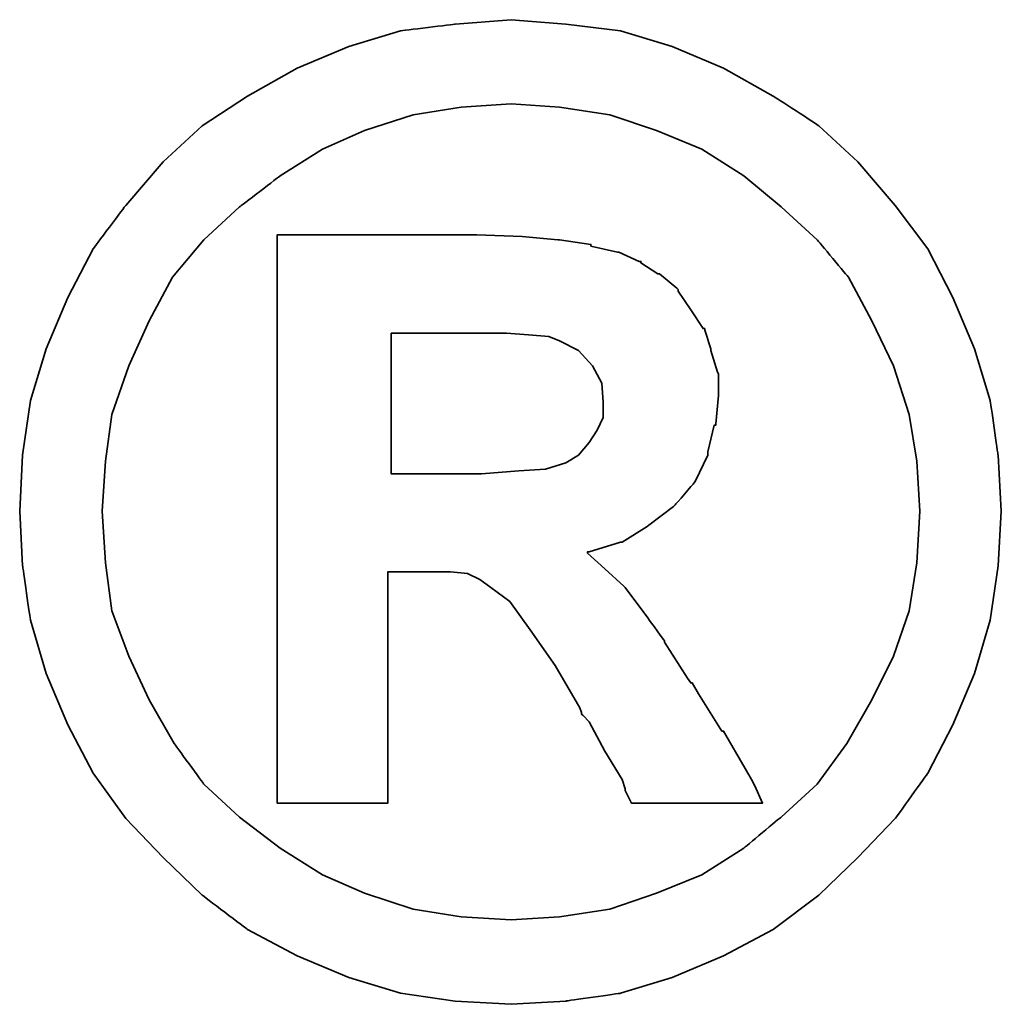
# Model space of a CAD drawing. Header units: millimetres. Extents: x 856 to 1271, y 121 to 254.
# Tile 47 of 51: x 1184.083 to 1185.02, y 162.9 to 163.84. Entities that reach past the tile are written whole.
import ezdxf

# ---------------------------------------------------------------- set-up
doc = ezdxf.new("R2010")
doc.units = ezdxf.units.MM
doc.layers.add('DIM', color=4, linetype='CONTINUOUS')
doc.layers.add('layer 1', color=7, linetype='CONTINUOUS')

# ---------------------------------------------------------------- blocks, each defined once
blk = doc.blocks.new('TBI MOTION logo(完整正式版)')
at = {"layer": 'layer 1', "color": 22, "lineweight": 35}
for points, knots in [([(81.20634, 4.98624), (81.20634, 4.98624), (81.18649, 5.32862), (81.18649, 5.32862), (81.18649, 5.32862), (81.18649, 5.32862), (81.13886, 5.66206), (81.13886, 5.66206), (81.13886, 5.66206), (81.13886, 5.66206), (81.04359, 5.97764), (81.04359, 5.97764), (81.04359, 5.97764), (81.04359, 5.97764), (80.91061, 6.29124), (80.91061, 6.29124), (80.91061, 6.29124), (80.91061, 6.29124), (80.75778, 6.58697), (80.75778, 6.58697), (80.75778, 6.58697), (80.75778, 6.58697), (80.5593, 6.85294), (80.5593, 6.85294), (80.5593, 6.85294), (80.5593, 6.85294), (80.33105, 7.1189), (80.33105, 7.1189), (80.33105, 7.1189), (80.33105, 7.1189), (80.09287, 7.33921), (80.09287, 7.33921), (80.09287, 7.33921), (80.09287, 7.33921), (79.815, 7.51982), (79.815, 7.51982), (79.815, 7.51982), (79.815, 7.51982), (79.51133, 7.69051), (79.51133, 7.69051), (79.51133, 7.69051), (79.51133, 7.69051), (79.19773, 7.8235), (79.19773, 7.8235), (79.19773, 7.8235), (79.19773, 7.8235), (78.88215, 7.91877), (78.88215, 7.91877), (78.88215, 7.91877), (78.88215, 7.91877), (78.54871, 7.95846), (78.54871, 7.95846), (78.54871, 7.95846), (78.54871, 7.95846), (78.21526, 7.98625), (78.21526, 7.98625), (78.21526, 7.98625), (78.21526, 7.98625), (77.87388, 7.95846), (77.87388, 7.95846), (77.87388, 7.95846), (77.87388, 7.95846), (77.54044, 7.91877), (77.54044, 7.91877), (77.54044, 7.91877), (77.54044, 7.91877), (77.22485, 7.8235), (77.22485, 7.8235), (77.22485, 7.8235), (77.22485, 7.8235), (76.91027, 7.69051), (76.91027, 7.69051), (76.91027, 7.69051), (76.91027, 7.69051), (76.6056, 7.51982), (76.6056, 7.51982), (76.6056, 7.51982), (76.6056, 7.51982), (76.32972, 7.33921), (76.32972, 7.33921), (76.32972, 7.33921), (76.32972, 7.33921), (76.09154, 7.1189), (76.09154, 7.1189), (76.09154, 7.1189), (76.09154, 7.1189), (75.86329, 6.85294), (75.86329, 6.85294), (75.86329, 6.85294), (75.86329, 6.85294), (75.66382, 6.58697), (75.66382, 6.58697), (75.66382, 6.58697), (75.66382, 6.58697), (75.51099, 6.29124), (75.51099, 6.29124), (75.51099, 6.29124), (75.51099, 6.29124), (75.37702, 5.97764), (75.37702, 5.97764), (75.37702, 5.97764), (75.37702, 5.97764), (75.28175, 5.66206), (75.28175, 5.66206), (75.28175, 5.66206), (75.28175, 5.66206), (75.23411, 5.32862), (75.23411, 5.32862), (75.23411, 5.32862), (75.23411, 5.32862), (75.21625, 4.98624), (75.21625, 4.98624), (75.21625, 4.98624), (75.21625, 4.98624), (75.23411, 4.6528), (75.23411, 4.6528), (75.23411, 4.6528), (75.23411, 4.6528), (75.28175, 4.32035), (75.28175, 4.32035), (75.28175, 4.32035), (75.28175, 4.32035), (75.37702, 3.99583), (75.37702, 3.99583), (75.37702, 3.99583), (75.37702, 3.99583), (75.51099, 3.68224), (75.51099, 3.68224), (75.51099, 3.68224), (75.51099, 3.68224), (75.66382, 3.38749), (75.66382, 3.38749), (75.66382, 3.38749), (75.66382, 3.38749), (75.86329, 3.10963), (75.86329, 3.10963), (75.86329, 3.10963), (75.86329, 3.10963), (76.09154, 2.87145), (76.09154, 2.87145), (76.09154, 2.87145), (76.09154, 2.87145), (76.32972, 2.6432), (76.32972, 2.6432), (76.32972, 2.6432), (76.32972, 2.6432), (76.6056, 2.43381), (76.6056, 2.43381), (76.6056, 2.43381), (76.6056, 2.43381), (76.91027, 2.27205), (76.91027, 2.27205), (76.91027, 2.27205), (76.91027, 2.27205), (77.22485, 2.13906), (77.22485, 2.13906), (77.22485, 2.13906), (77.22485, 2.13906), (77.54044, 2.0438), (77.54044, 2.0438), (77.54044, 2.0438), (77.54044, 2.0438), (77.87388, 1.99616), (77.87388, 1.99616), (77.87388, 1.99616), (77.87388, 1.99616), (78.21526, 1.97631), (78.21526, 1.97631), (78.21526, 1.97631), (78.21526, 1.97631), (78.54871, 1.99616), (78.54871, 1.99616), (78.54871, 1.99616), (78.54871, 1.99616), (78.88215, 2.0438), (78.88215, 2.0438), (78.88215, 2.0438), (78.88215, 2.0438), (79.19773, 2.13906), (79.19773, 2.13906), (79.19773, 2.13906), (79.19773, 2.13906), (79.51133, 2.27205), (79.51133, 2.27205), (79.51133, 2.27205), (79.51133, 2.27205), (79.815, 2.43381), (79.815, 2.43381), (79.815, 2.43381), (79.815, 2.43381), (80.09287, 2.6432), (80.09287, 2.6432), (80.09287, 2.6432), (80.09287, 2.6432), (80.33105, 2.87145), (80.33105, 2.87145), (80.33105, 2.87145), (80.33105, 2.87145), (80.5593, 3.10963), (80.5593, 3.10963), (80.5593, 3.10963), (80.5593, 3.10963), (80.75778, 3.38749), (80.75778, 3.38749), (80.75778, 3.38749), (80.75778, 3.38749), (80.91061, 3.68224), (80.91061, 3.68224), (80.91061, 3.68224), (80.91061, 3.68224), (81.04359, 3.99583), (81.04359, 3.99583), (81.04359, 3.99583), (81.04359, 3.99583), (81.13886, 4.32035), (81.13886, 4.32035), (81.13886, 4.32035), (81.13886, 4.32035), (81.18649, 4.6528), (81.18649, 4.6528), (81.18649, 4.6528), (81.18649, 4.6528), (81.20634, 4.98624), (81.20634, 4.98624)], [0, 0, 0, 0, 0.0178571, 0.0178571, 0.0178571, 0.0178572, 0.0357143, 0.0357143, 0.0357143, 0.0357143, 0.0535714, 0.0535714, 0.0535714, 0.0535714, 0.0714286, 0.0714286, 0.0714286, 0.0714286, 0.0892857, 0.0892857, 0.0892857, 0.0892857, 0.1071429, 0.1071429, 0.1071429, 0.1071429, 0.125, 0.125, 0.125, 0.125, 0.1428571, 0.1428571, 0.1428571, 0.1428572, 0.1607143, 0.1607143, 0.1607143, 0.1607143, 0.1785714, 0.1785714, 0.1785714, 0.1785714, 0.1964286, 0.1964286, 0.1964286, 0.1964286, 0.2142857, 0.2142857, 0.2142857, 0.2142857, 0.2321429, 0.2321429, 0.2321429, 0.2321429, 0.25, 0.25, 0.25, 0.25, 0.2678571, 0.2678571, 0.2678571, 0.2678572, 0.2857143, 0.2857143, 0.2857143, 0.2857143, 0.3035714, 0.3035714, 0.3035714, 0.3035714, 0.3214286, 0.3214286, 0.3214286, 0.3214286, 0.3392857, 0.3392857, 0.3392857, 0.3392857, 0.3571429, 0.3571429, 0.3571429, 0.3571429, 0.375, 0.375, 0.375, 0.375, 0.3928571, 0.3928571, 0.3928571, 0.3928572, 0.4107143, 0.4107143, 0.4107143, 0.4107143, 0.4285714, 0.4285714, 0.4285714, 0.4285714, 0.4464286, 0.4464286, 0.4464286, 0.4464286, 0.4642857, 0.4642857, 0.4642857, 0.4642857, 0.4821429, 0.4821429, 0.4821429, 0.4821429, 0.5, 0.5, 0.5, 0.5, 0.5178571, 0.5178571, 0.5178571, 0.5178572, 0.5357143, 0.5357143, 0.5357143, 0.5357143, 0.5535714, 0.5535714, 0.5535714, 0.5535714, 0.5714286, 0.5714286, 0.5714286, 0.5714286, 0.5892857, 0.5892857, 0.5892857, 0.5892857, 0.6071429, 0.6071429, 0.6071429, 0.6071429, 0.625, 0.625, 0.625, 0.625, 0.6428571, 0.6428571, 0.6428571, 0.6428572, 0.6607143, 0.6607143, 0.6607143, 0.6607143, 0.6785714, 0.6785714, 0.6785714, 0.6785714, 0.6964286, 0.6964286, 0.6964286, 0.6964286, 0.7142857, 0.7142857, 0.7142857, 0.7142857, 0.7321429, 0.7321429, 0.7321429, 0.7321429, 0.75, 0.75, 0.75, 0.75, 0.7678571, 0.7678571, 0.7678571, 0.7678572, 0.7857143, 0.7857143, 0.7857143, 0.7857143, 0.8035714, 0.8035714, 0.8035714, 0.8035714, 0.8214286, 0.8214286, 0.8214286, 0.8214286, 0.8392857, 0.8392857, 0.8392857, 0.8392857, 0.8571429, 0.8571429, 0.8571429, 0.8571429, 0.875, 0.875, 0.875, 0.875, 0.8928571, 0.8928571, 0.8928571, 0.8928572, 0.9107143, 0.9107143, 0.9107143, 0.9107143, 0.9285714, 0.9285714, 0.9285714, 0.9285714, 0.9464286, 0.9464286, 0.9464286, 0.9464286, 0.9642857, 0.9642857, 0.9642857, 0.9642857, 0.9821429, 0.9821429, 0.9821429, 0.9821429, 1, 1, 1, 1]), ([(80.71014, 4.98624), (80.71014, 4.98624), (80.69129, 5.29091), (80.69129, 5.29091), (80.69129, 5.29091), (80.69129, 5.29091), (80.64464, 5.57672), (80.64464, 5.57672), (80.64464, 5.57672), (80.64464, 5.57672), (80.54937, 5.87245), (80.54937, 5.87245), (80.54937, 5.87245), (80.54937, 5.87245), (80.41639, 6.14833), (80.41639, 6.14833), (80.41639, 6.14833), (80.41639, 6.14833), (80.27349, 6.41429), (80.27349, 6.41429), (80.27349, 6.41429), (80.27349, 6.41429), (80.08295, 6.64255), (80.08295, 6.64255), (80.08295, 6.64255), (80.08295, 6.64255), (79.86264, 6.84301), (79.86264, 6.84301), (79.86264, 6.84301), (79.86264, 6.84301), (79.63439, 7.03355), (79.63439, 7.03355), (79.63439, 7.03355), (79.63439, 7.03355), (79.37835, 7.1963), (79.37835, 7.1963), (79.37835, 7.1963), (79.37835, 7.1963), (79.10246, 7.30944), (79.10246, 7.30944), (79.10246, 7.30944), (79.10246, 7.30944), (78.81665, 7.40471), (78.81665, 7.40471), (78.81665, 7.40471), (78.81665, 7.40471), (78.511, 7.45234), (78.511, 7.45234), (78.511, 7.45234), (78.511, 7.45234), (78.21526, 7.47219), (78.21526, 7.47219), (78.21526, 7.47219), (78.21526, 7.47219), (77.9106, 7.45234), (77.9106, 7.45234), (77.9106, 7.45234), (77.9106, 7.45234), (77.61685, 7.40471), (77.61685, 7.40471), (77.61685, 7.40471), (77.61685, 7.40471), (77.32012, 7.30944), (77.32012, 7.30944), (77.32012, 7.30944), (77.32012, 7.30944), (77.06309, 7.1963), (77.06309, 7.1963), (77.06309, 7.1963), (77.06309, 7.1963), (76.80606, 7.03355), (76.80606, 7.03355), (76.80606, 7.03355), (76.80606, 7.03355), (76.55797, 6.84301), (76.55797, 6.84301), (76.55797, 6.84301), (76.55797, 6.84301), (76.34063, 6.64255), (76.34063, 6.64255), (76.34063, 6.64255), (76.34063, 6.64255), (76.1491, 6.41429), (76.1491, 6.41429), (76.1491, 6.41429), (76.1491, 6.41429), (76.0062, 6.14833), (76.0062, 6.14833), (76.0062, 6.14833), (76.0062, 6.14833), (75.88314, 5.87245), (75.88314, 5.87245), (75.88314, 5.87245), (75.88314, 5.87245), (75.77794, 5.57672), (75.77794, 5.57672), (75.77794, 5.57672), (75.77794, 5.57672), (75.73924, 5.29091), (75.73924, 5.29091), (75.73924, 5.29091), (75.73924, 5.29091), (75.72039, 4.98624), (75.72039, 4.98624), (75.72039, 4.98624), (75.72039, 4.98624), (75.73924, 4.67165), (75.73924, 4.67165), (75.73924, 4.67165), (75.73924, 4.67165), (75.77794, 4.37791), (75.77794, 4.37791), (75.77794, 4.37791), (75.77794, 4.37791), (75.88314, 4.10102), (75.88314, 4.10102), (75.88314, 4.10102), (75.88314, 4.10102), (76.0062, 3.83407), (76.0062, 3.83407), (76.0062, 3.83407), (76.0062, 3.83407), (76.15902, 3.56811), (76.15902, 3.56811), (76.15902, 3.56811), (76.15902, 3.56811), (76.34063, 3.32001), (76.34063, 3.32001), (76.34063, 3.32001), (76.34063, 3.32001), (76.55797, 3.11955), (76.55797, 3.11955), (76.55797, 3.11955), (76.55797, 3.11955), (76.80606, 2.92901), (76.80606, 2.92901), (76.80606, 2.92901), (76.80606, 2.92901), (77.06309, 2.76725), (77.06309, 2.76725), (77.06309, 2.76725), (77.06309, 2.76725), (77.32012, 2.65412), (77.32012, 2.65412), (77.32012, 2.65412), (77.32012, 2.65412), (77.61685, 2.55786), (77.61685, 2.55786), (77.61685, 2.55786), (77.61685, 2.55786), (77.9106, 2.51022), (77.9106, 2.51022), (77.9106, 2.51022), (77.9106, 2.51022), (78.21526, 2.49137), (78.21526, 2.49137), (78.21526, 2.49137), (78.21526, 2.49137), (78.511, 2.51022), (78.511, 2.51022), (78.511, 2.51022), (78.511, 2.51022), (78.81665, 2.55786), (78.81665, 2.55786), (78.81665, 2.55786), (78.81665, 2.55786), (79.10246, 2.65412), (79.10246, 2.65412), (79.10246, 2.65412), (79.10246, 2.65412), (79.37835, 2.76725), (79.37835, 2.76725), (79.37835, 2.76725), (79.37835, 2.76725), (79.63439, 2.92901), (79.63439, 2.92901), (79.63439, 2.92901), (79.63439, 2.92901), (79.86264, 3.11955), (79.86264, 3.11955), (79.86264, 3.11955), (79.86264, 3.11955), (80.08295, 3.32001), (80.08295, 3.32001), (80.08295, 3.32001), (80.08295, 3.32001), (80.26356, 3.56811), (80.26356, 3.56811), (80.26356, 3.56811), (80.26356, 3.56811), (80.41639, 3.83407), (80.41639, 3.83407), (80.41639, 3.83407), (80.41639, 3.83407), (80.54937, 4.10102), (80.54937, 4.10102), (80.54937, 4.10102), (80.54937, 4.10102), (80.64464, 4.37791), (80.64464, 4.37791), (80.64464, 4.37791), (80.64464, 4.37791), (80.69129, 4.67165), (80.69129, 4.67165), (80.69129, 4.67165), (80.69129, 4.67165), (80.71014, 4.98624), (80.71014, 4.98624)], [0, 0, 0, 0, 0.0192308, 0.0192308, 0.0192308, 0.0192308, 0.0384615, 0.0384615, 0.0384615, 0.0384615, 0.0576923, 0.0576923, 0.0576923, 0.0576923, 0.0769231, 0.0769231, 0.0769231, 0.0769231, 0.0961538, 0.0961538, 0.0961538, 0.0961539, 0.1153846, 0.1153846, 0.1153846, 0.1153846, 0.1346154, 0.1346154, 0.1346154, 0.1346154, 0.1538462, 0.1538462, 0.1538462, 0.1538462, 0.1730769, 0.1730769, 0.1730769, 0.1730769, 0.1923077, 0.1923077, 0.1923077, 0.1923077, 0.2115385, 0.2115385, 0.2115385, 0.2115385, 0.2307692, 0.2307692, 0.2307692, 0.2307692, 0.25, 0.25, 0.25, 0.25, 0.2692308, 0.2692308, 0.2692308, 0.2692308, 0.2884615, 0.2884615, 0.2884615, 0.2884615, 0.3076923, 0.3076923, 0.3076923, 0.3076923, 0.3269231, 0.3269231, 0.3269231, 0.3269231, 0.3461538, 0.3461538, 0.3461538, 0.3461539, 0.3653846, 0.3653846, 0.3653846, 0.3653846, 0.3846154, 0.3846154, 0.3846154, 0.3846154, 0.4038462, 0.4038462, 0.4038462, 0.4038462, 0.4230769, 0.4230769, 0.4230769, 0.4230769, 0.4423077, 0.4423077, 0.4423077, 0.4423077, 0.4615385, 0.4615385, 0.4615385, 0.4615385, 0.4807692, 0.4807692, 0.4807692, 0.4807692, 0.5, 0.5, 0.5, 0.5, 0.5192308, 0.5192308, 0.5192308, 0.5192308, 0.5384615, 0.5384615, 0.5384615, 0.5384615, 0.5576923, 0.5576923, 0.5576923, 0.5576923, 0.5769231, 0.5769231, 0.5769231, 0.5769231, 0.5961538, 0.5961538, 0.5961538, 0.5961539, 0.6153846, 0.6153846, 0.6153846, 0.6153846, 0.6346154, 0.6346154, 0.6346154, 0.6346154, 0.6538462, 0.6538462, 0.6538462, 0.6538462, 0.6730769, 0.6730769, 0.6730769, 0.6730769, 0.6923077, 0.6923077, 0.6923077, 0.6923077, 0.7115385, 0.7115385, 0.7115385, 0.7115385, 0.7307692, 0.7307692, 0.7307692, 0.7307692, 0.75, 0.75, 0.75, 0.75, 0.7692308, 0.7692308, 0.7692308, 0.7692308, 0.7884615, 0.7884615, 0.7884615, 0.7884615, 0.8076923, 0.8076923, 0.8076923, 0.8076923, 0.8269231, 0.8269231, 0.8269231, 0.8269231, 0.8461538, 0.8461538, 0.8461538, 0.8461539, 0.8653846, 0.8653846, 0.8653846, 0.8653846, 0.8846154, 0.8846154, 0.8846154, 0.8846154, 0.9038462, 0.9038462, 0.9038462, 0.9038462, 0.9230769, 0.9230769, 0.9230769, 0.9230769, 0.9423077, 0.9423077, 0.9423077, 0.9423077, 0.9615385, 0.9615385, 0.9615385, 0.9615385, 0.9807692, 0.9807692, 0.9807692, 0.9807692, 1, 1, 1, 1]), ([(76.78721, 3.2823), (76.78721, 3.2823), (76.78721, 3.32001), (76.78721, 3.32001), (76.78721, 3.32001), (76.78721, 3.32001), (76.78721, 3.42422), (76.78721, 3.42422), (76.78721, 3.42422), (76.78721, 3.42422), (76.78721, 3.59689), (76.78721, 3.59689), (76.78721, 3.59689), (76.78721, 3.59689), (76.78721, 3.80529), (76.78721, 3.80529), (76.78721, 3.80529), (76.78721, 3.80529), (76.78721, 4.0524), (76.78721, 4.0524), (76.78721, 4.0524), (76.78721, 4.0524), (76.78721, 4.32035), (76.78721, 4.32035), (76.78721, 4.32035), (76.78721, 4.32035), (76.78721, 4.92868), (76.78721, 4.92868), (76.78721, 4.92868), (76.78721, 4.92868), (76.78721, 5.53801), (76.78721, 5.53801), (76.78721, 5.53801), (76.78721, 5.53801), (76.78721, 5.82482), (76.78721, 5.82482), (76.78721, 5.82482), (76.78721, 5.82482), (76.78721, 6.07291), (76.78721, 6.07291), (76.78721, 6.07291), (76.78721, 6.07291), (76.78721, 6.30017), (76.78721, 6.30017), (76.78721, 6.30017), (76.78721, 6.30017), (76.78721, 6.45399), (76.78721, 6.45399), (76.78721, 6.45399), (76.78721, 6.45399), (76.78721, 6.5572), (76.78721, 6.5572), (76.78721, 6.5572), (76.78721, 6.5572), (76.78721, 6.59689), (76.78721, 6.59689), (76.78721, 6.59689), (76.78721, 6.59689), (76.78721, 6.67232), (76.78721, 6.67232), (76.78721, 6.67232), (76.78721, 6.67232), (76.8537, 6.67232), (76.8537, 6.67232), (76.8537, 6.67232), (76.8537, 6.67232), (76.87355, 6.67232), (76.87355, 6.67232), (76.87355, 6.67232), (76.87355, 6.67232), (76.91027, 6.67232), (76.91027, 6.67232), (76.91027, 6.67232), (76.91027, 6.67232), (77.04424, 6.67232), (77.04424, 6.67232), (77.04424, 6.67232), (77.04424, 6.67232), (77.22485, 6.67232), (77.22485, 6.67232), (77.22485, 6.67232), (77.22485, 6.67232), (77.43524, 6.67232), (77.43524, 6.67232), (77.43524, 6.67232), (77.43524, 6.67232), (77.65357, 6.67232), (77.65357, 6.67232), (77.65357, 6.67232), (77.65357, 6.67232), (77.82625, 6.67232), (77.82625, 6.67232), (77.82625, 6.67232), (77.82625, 6.67232), (77.94037, 6.67232), (77.94037, 6.67232), (77.94037, 6.67232), (77.94037, 6.67232), (77.97709, 6.67232), (77.97709, 6.67232), (77.97709, 6.67232), (77.97709, 6.67232), (77.99694, 6.67232), (77.99694, 6.67232), (77.99694, 6.67232), (77.99694, 6.67232), (78.00686, 6.67232), (78.00686, 6.67232), (78.00686, 6.67232), (78.00686, 6.67232), (78.28275, 6.6624), (78.28275, 6.6624), (78.28275, 6.6624), (78.28275, 6.6624), (78.50107, 6.64255), (78.50107, 6.64255), (78.50107, 6.64255), (78.50107, 6.64255), (78.511, 6.64255), (78.511, 6.64255), (78.511, 6.64255), (78.511, 6.64255), (78.70154, 6.61476), (78.70154, 6.61476), (78.70154, 6.61476), (78.70154, 6.61476), (78.70154, 6.60483), (78.70154, 6.60483), (78.70154, 6.60483), (78.70154, 6.60483), (78.86429, 6.56713), (78.86429, 6.56713), (78.86429, 6.56713), (78.86429, 6.56713), (78.87223, 6.56713), (78.87223, 6.56713), (78.87223, 6.56713), (78.87223, 6.56713), (78.99727, 6.51056), (78.99727, 6.51056), (78.99727, 6.51056), (78.99727, 6.51056), (79.00719, 6.51056), (79.00719, 6.51056), (79.00719, 6.51056), (79.00719, 6.51056), (79.00719, 6.50162), (79.00719, 6.50162), (79.00719, 6.50162), (79.00719, 6.50162), (79.1104, 6.43415), (79.1104, 6.43415), (79.1104, 6.43415), (79.1104, 6.43415), (79.12132, 6.43415), (79.12132, 6.43415), (79.12132, 6.43415), (79.12132, 6.43415), (79.22552, 6.34781), (79.22552, 6.34781), (79.22552, 6.34781), (79.22552, 6.34781), (79.23544, 6.33888), (79.23544, 6.33888), (79.23544, 6.33888), (79.23544, 6.33888), (79.23544, 6.32895), (79.23544, 6.32895), (79.23544, 6.32895), (79.23544, 6.32895), (79.31087, 6.21483), (79.31087, 6.21483), (79.31087, 6.21483), (79.31087, 6.21483), (79.38629, 6.1007), (79.38629, 6.1007), (79.38629, 6.1007), (79.38629, 6.1007), (79.3972, 6.1007), (79.3972, 6.1007), (79.3972, 6.1007), (79.3972, 6.1007), (79.3972, 6.09078), (79.3972, 6.09078), (79.3972, 6.09078), (79.3972, 6.09078), (79.43392, 5.97764), (79.43392, 5.97764), (79.43392, 5.97764), (79.43392, 5.97764), (79.43392, 5.96772), (79.43392, 5.96772), (79.43392, 5.96772), (79.43392, 5.96772), (79.47362, 5.83474), (79.47362, 5.83474), (79.47362, 5.83474), (79.47362, 5.83474), (79.48156, 5.82482), (79.48156, 5.82482), (79.48156, 5.82482), (79.48156, 5.82482), (79.48156, 5.69977), (79.48156, 5.69977), (79.48156, 5.69977), (79.48156, 5.69977), (79.48156, 5.69183), (79.48156, 5.69183), (79.48156, 5.69183), (79.48156, 5.69183), (79.4637, 5.51915), (79.4637, 5.51915), (79.4637, 5.51915), (79.4637, 5.51915), (79.4637, 5.51122), (79.4637, 5.51122), (79.4637, 5.51122), (79.4637, 5.51122), (79.45377, 5.51122), (79.45377, 5.51122), (79.45377, 5.51122), (79.45377, 5.51122), (79.41507, 5.34847), (79.41507, 5.34847), (79.41507, 5.34847), (79.41507, 5.34847), (79.41507, 5.33854), (79.41507, 5.33854), (79.41507, 5.33854), (79.41507, 5.33854), (79.41507, 5.32862), (79.41507, 5.32862), (79.41507, 5.32862), (79.41507, 5.32862), (79.33865, 5.16785), (79.33865, 5.16785), (79.33865, 5.16785), (79.33865, 5.16785), (79.33071, 5.15693), (79.33071, 5.15693), (79.33071, 5.15693), (79.33071, 5.15693), (79.2156, 5.02495), (79.2156, 5.02495), (79.2156, 5.02495), (79.2156, 5.02495), (79.20567, 5.01502), (79.20567, 5.01502), (79.20567, 5.01502), (79.20567, 5.01502), (79.05483, 4.89991), (79.05483, 4.89991), (79.05483, 4.89991), (79.05483, 4.89991), (79.04491, 4.89197), (79.04491, 4.89197), (79.04491, 4.89197), (79.04491, 4.89197), (78.89208, 4.7967), (78.89208, 4.7967), (78.89208, 4.7967), (78.89208, 4.7967), (78.88215, 4.7967), (78.88215, 4.7967), (78.88215, 4.7967), (78.88215, 4.7967), (78.69161, 4.73913), (78.69161, 4.73913), (78.69161, 4.73913), (78.69161, 4.73913), (78.68169, 4.73913), (78.68169, 4.73913), (78.68169, 4.73913), (78.68169, 4.73913), (78.68169, 4.72921), (78.68169, 4.72921), (78.68169, 4.72921), (78.68169, 4.72921), (78.78688, 4.63394), (78.78688, 4.63394), (78.78688, 4.63394), (78.78688, 4.63394), (78.902, 4.52875), (78.902, 4.52875), (78.902, 4.52875), (78.902, 4.52875), (78.91093, 4.52081), (78.91093, 4.52081), (78.91093, 4.52081), (78.91093, 4.52081), (79.02506, 4.36798), (79.02506, 4.36798), (79.02506, 4.36798), (79.02506, 4.36798), (79.1501, 4.1953), (79.1501, 4.1953), (79.1501, 4.1953), (79.1501, 4.1953), (79.1501, 4.18736), (79.1501, 4.18736), (79.1501, 4.18736), (79.1501, 4.18736), (79.29201, 3.96705), (79.29201, 3.96705), (79.29201, 3.96705), (79.29201, 3.96705), (79.31087, 3.93828), (79.31087, 3.93828), (79.31087, 3.93828), (79.31087, 3.93828), (79.32079, 3.93828), (79.32079, 3.93828), (79.32079, 3.93828), (79.32079, 3.93828), (79.3585, 3.87178), (79.3585, 3.87178), (79.3585, 3.87178), (79.3585, 3.87178), (79.50141, 3.64353), (79.50141, 3.64353), (79.50141, 3.64353), (79.50141, 3.64353), (79.51133, 3.64353), (79.51133, 3.64353), (79.51133, 3.64353), (79.51133, 3.64353), (79.64431, 3.41528), (79.64431, 3.41528), (79.64431, 3.41528), (79.64431, 3.41528), (79.68202, 3.3478), (79.68202, 3.3478), (79.68202, 3.3478), (79.68202, 3.3478), (79.70187, 3.31009), (79.70187, 3.31009), (79.70187, 3.31009), (79.70187, 3.31009), (79.7495, 3.2049), (79.7495, 3.2049), (79.7495, 3.2049), (79.7495, 3.2049), (79.64431, 3.2049), (79.64431, 3.2049), (79.64431, 3.2049), (79.64431, 3.2049), (79.62546, 3.2049), (79.62546, 3.2049), (79.62546, 3.2049), (79.62546, 3.2049), (79.53912, 3.2049), (79.53912, 3.2049), (79.53912, 3.2049), (79.53912, 3.2049), (79.31087, 3.2049), (79.31087, 3.2049), (79.31087, 3.2049), (79.31087, 3.2049), (79.08262, 3.2049), (79.08262, 3.2049), (79.08262, 3.2049), (79.08262, 3.2049), (79.00719, 3.2049), (79.00719, 3.2049), (79.00719, 3.2049), (79.00719, 3.2049), (78.98735, 3.2049), (78.98735, 3.2049), (78.98735, 3.2049), (78.98735, 3.2049), (78.94964, 3.2049), (78.94964, 3.2049), (78.94964, 3.2049), (78.94964, 3.2049), (78.92979, 3.24459), (78.92979, 3.24459), (78.92979, 3.24459), (78.92979, 3.24459), (78.91093, 3.2823), (78.91093, 3.2823), (78.91093, 3.2823), (78.91093, 3.2823), (78.91093, 3.29223), (78.91093, 3.29223), (78.91093, 3.29223), (78.91093, 3.29223), (78.89208, 3.3478), (78.89208, 3.3478), (78.89208, 3.3478), (78.89208, 3.3478), (78.78688, 3.52048), (78.78688, 3.52048), (78.78688, 3.52048), (78.78688, 3.52048), (78.69161, 3.7001), (78.69161, 3.7001), (78.69161, 3.7001), (78.69161, 3.7001), (78.6539, 3.7388), (78.6539, 3.7388), (78.6539, 3.7388), (78.6539, 3.7388), (78.64398, 3.74873), (78.64398, 3.74873), (78.64398, 3.74873), (78.64398, 3.74873), (78.64398, 3.75766), (78.64398, 3.75766), (78.64398, 3.75766), (78.64398, 3.75766), (78.63405, 3.78644), (78.63405, 3.78644), (78.63405, 3.78644), (78.63405, 3.78644), (78.48321, 4.04347), (78.48321, 4.04347), (78.48321, 4.04347), (78.48321, 4.04347), (78.33038, 4.2618), (78.33038, 4.2618), (78.33038, 4.2618), (78.33038, 4.2618), (78.20732, 4.43447), (78.20732, 4.43447), (78.20732, 4.43447), (78.20732, 4.43447), (78.09221, 4.52081), (78.09221, 4.52081), (78.09221, 4.52081), (78.09221, 4.52081), (78.02472, 4.56845), (78.02472, 4.56845), (78.02472, 4.56845), (78.02472, 4.56845), (77.9493, 4.60616), (77.9493, 4.60616), (77.9493, 4.60616), (77.9493, 4.60616), (77.8451, 4.61608), (77.8451, 4.61608), (77.8451, 4.61608), (77.8451, 4.61608), (77.71113, 4.61608), (77.71113, 4.61608), (77.71113, 4.61608), (77.71113, 4.61608), (77.69128, 4.61608), (77.69128, 4.61608), (77.69128, 4.61608), (77.69128, 4.61608), (77.67342, 4.61608), (77.67342, 4.61608), (77.67342, 4.61608), (77.67342, 4.61608), (77.5583, 4.61608), (77.5583, 4.61608), (77.5583, 4.61608), (77.5583, 4.61608), (77.46303, 4.61608), (77.46303, 4.61608), (77.46303, 4.61608), (77.46303, 4.61608), (77.46303, 4.54761), (77.46303, 4.54761), (77.46303, 4.54761), (77.46303, 4.54761), (77.46303, 4.47318), (77.46303, 4.47318), (77.46303, 4.47318), (77.46303, 4.47318), (77.46303, 4.24294), (77.46303, 4.24294), (77.46303, 4.24294), (77.46303, 4.24294), (77.46303, 3.99583), (77.46303, 3.99583), (77.46303, 3.99583), (77.46303, 3.99583), (77.46303, 3.72888), (77.46303, 3.72888), (77.46303, 3.72888), (77.46303, 3.72888), (77.46303, 3.51055), (77.46303, 3.51055), (77.46303, 3.51055), (77.46303, 3.51055), (77.46303, 3.42422), (77.46303, 3.42422), (77.46303, 3.42422), (77.46303, 3.42422), (77.46303, 3.35773), (77.46303, 3.35773), (77.46303, 3.35773), (77.46303, 3.35773), (77.46303, 3.30017), (77.46303, 3.30017), (77.46303, 3.30017), (77.46303, 3.30017), (77.46303, 3.2823), (77.46303, 3.2823), (77.46303, 3.2823), (77.46303, 3.2823), (77.46303, 3.2049), (77.46303, 3.2049), (77.46303, 3.2049), (77.46303, 3.2049), (77.39753, 3.2049), (77.39753, 3.2049), (77.39753, 3.2049), (77.39753, 3.2049), (77.37768, 3.2049), (77.37768, 3.2049), (77.37768, 3.2049), (77.37768, 3.2049), (77.32012, 3.2049), (77.32012, 3.2049), (77.32012, 3.2049), (77.32012, 3.2049), (77.12165, 3.2049), (77.12165, 3.2049), (77.12165, 3.2049), (77.12165, 3.2049), (76.94897, 3.2049), (76.94897, 3.2049), (76.94897, 3.2049), (76.94897, 3.2049), (76.8924, 3.2049), (76.8924, 3.2049), (76.8924, 3.2049), (76.8924, 3.2049), (76.8537, 3.2049), (76.8537, 3.2049), (76.8537, 3.2049), (76.8537, 3.2049), (76.78721, 3.2049), (76.78721, 3.2049), (76.78721, 3.2049), (76.78721, 3.2049), (76.78721, 3.2823), (76.78721, 3.2823)], [0, 0, 0, 0, 0.0074074, 0.0074074, 0.0074074, 0.0074074, 0.0148148, 0.0148148, 0.0148148, 0.0148148, 0.0222222, 0.0222222, 0.0222222, 0.0222222, 0.0296296, 0.0296296, 0.0296296, 0.0296296, 0.037037, 0.037037, 0.037037, 0.037037, 0.0444444, 0.0444444, 0.0444444, 0.0444445, 0.0518519, 0.0518519, 0.0518519, 0.0518519, 0.0592593, 0.0592593, 0.0592593, 0.0592593, 0.0666667, 0.0666667, 0.0666667, 0.0666667, 0.0740741, 0.0740741, 0.0740741, 0.0740741, 0.0814815, 0.0814815, 0.0814815, 0.0814815, 0.0888889, 0.0888889, 0.0888889, 0.0888889, 0.0962963, 0.0962963, 0.0962963, 0.0962963, 0.1037037, 0.1037037, 0.1037037, 0.1037037, 0.1111111, 0.1111111, 0.1111111, 0.1111111, 0.1185185, 0.1185185, 0.1185185, 0.1185185, 0.1259259, 0.1259259, 0.1259259, 0.1259259, 0.1333333, 0.1333333, 0.1333333, 0.1333333, 0.1407407, 0.1407407, 0.1407407, 0.1407408, 0.1481481, 0.1481481, 0.1481481, 0.1481482, 0.1555556, 0.1555556, 0.1555556, 0.1555556, 0.162963, 0.162963, 0.162963, 0.162963, 0.1703704, 0.1703704, 0.1703704, 0.1703704, 0.1777778, 0.1777778, 0.1777778, 0.1777778, 0.1851852, 0.1851852, 0.1851852, 0.1851852, 0.1925926, 0.1925926, 0.1925926, 0.1925926, 0.2, 0.2, 0.2, 0.2, 0.2074074, 0.2074074, 0.2074074, 0.2074074, 0.2148148, 0.2148148, 0.2148148, 0.2148148, 0.2222222, 0.2222222, 0.2222222, 0.2222222, 0.2296296, 0.2296296, 0.2296296, 0.2296296, 0.237037, 0.237037, 0.237037, 0.237037, 0.2444444, 0.2444444, 0.2444444, 0.2444445, 0.2518519, 0.2518519, 0.2518519, 0.2518519, 0.2592593, 0.2592593, 0.2592593, 0.2592593, 0.2666667, 0.2666667, 0.2666667, 0.2666667, 0.2740741, 0.2740741, 0.2740741, 0.2740741, 0.2814815, 0.2814815, 0.2814815, 0.2814815, 0.2888889, 0.2888889, 0.2888889, 0.2888889, 0.2962963, 0.2962963, 0.2962963, 0.2962963, 0.3037037, 0.3037037, 0.3037037, 0.3037037, 0.3111111, 0.3111111, 0.3111111, 0.3111111, 0.3185185, 0.3185185, 0.3185185, 0.3185185, 0.3259259, 0.3259259, 0.3259259, 0.3259259, 0.3333333, 0.3333333, 0.3333333, 0.3333333, 0.3407407, 0.3407407, 0.3407407, 0.3407408, 0.3481481, 0.3481481, 0.3481481, 0.3481482, 0.3555556, 0.3555556, 0.3555556, 0.3555556, 0.362963, 0.362963, 0.362963, 0.362963, 0.3703704, 0.3703704, 0.3703704, 0.3703704, 0.3777778, 0.3777778, 0.3777778, 0.3777778, 0.3851852, 0.3851852, 0.3851852, 0.3851852, 0.3925926, 0.3925926, 0.3925926, 0.3925926, 0.4, 0.4, 0.4, 0.4, 0.4074074, 0.4074074, 0.4074074, 0.4074074, 0.4148148, 0.4148148, 0.4148148, 0.4148148, 0.4222222, 0.4222222, 0.4222222, 0.4222222, 0.4296296, 0.4296296, 0.4296296, 0.4296296, 0.437037, 0.437037, 0.437037, 0.437037, 0.4444444, 0.4444444, 0.4444444, 0.4444445, 0.4518519, 0.4518519, 0.4518519, 0.4518519, 0.4592593, 0.4592593, 0.4592593, 0.4592593, 0.4666667, 0.4666667, 0.4666667, 0.4666667, 0.4740741, 0.4740741, 0.4740741, 0.4740741, 0.4814815, 0.4814815, 0.4814815, 0.4814815, 0.4888889, 0.4888889, 0.4888889, 0.4888889, 0.4962963, 0.4962963, 0.4962963, 0.4962963, 0.5037037, 0.5037037, 0.5037037, 0.5037037, 0.5111111, 0.5111111, 0.5111111, 0.5111111, 0.5185185, 0.5185185, 0.5185185, 0.5185185, 0.5259259, 0.5259259, 0.5259259, 0.5259259, 0.5333333, 0.5333333, 0.5333333, 0.5333333, 0.5407407, 0.5407407, 0.5407407, 0.5407408, 0.5481481, 0.5481481, 0.5481481, 0.5481482, 0.5555556, 0.5555556, 0.5555556, 0.5555556, 0.562963, 0.562963, 0.562963, 0.562963, 0.5703704, 0.5703704, 0.5703704, 0.5703704, 0.5777778, 0.5777778, 0.5777778, 0.5777778, 0.5851852, 0.5851852, 0.5851852, 0.5851852, 0.5925926, 0.5925926, 0.5925926, 0.5925926, 0.6, 0.6, 0.6, 0.6, 0.6074074, 0.6074074, 0.6074074, 0.6074074, 0.6148148, 0.6148148, 0.6148148, 0.6148148, 0.6222222, 0.6222222, 0.6222222, 0.6222222, 0.6296296, 0.6296296, 0.6296296, 0.6296296, 0.637037, 0.637037, 0.637037, 0.637037, 0.6444444, 0.6444444, 0.6444444, 0.6444445, 0.6518519, 0.6518519, 0.6518519, 0.6518519, 0.6592593, 0.6592593, 0.6592593, 0.6592593, 0.6666667, 0.6666667, 0.6666667, 0.6666667, 0.6740741, 0.6740741, 0.6740741, 0.6740741, 0.6814815, 0.6814815, 0.6814815, 0.6814815, 0.6888889, 0.6888889, 0.6888889, 0.6888889, 0.6962963, 0.6962963, 0.6962963, 0.6962963, 0.7037037, 0.7037037, 0.7037037, 0.7037037, 0.7111111, 0.7111111, 0.7111111, 0.7111111, 0.7185185, 0.7185185, 0.7185185, 0.7185185, 0.7259259, 0.7259259, 0.7259259, 0.7259259, 0.7333333, 0.7333333, 0.7333333, 0.7333333, 0.7407407, 0.7407407, 0.7407407, 0.7407408, 0.7481481, 0.7481481, 0.7481481, 0.7481482, 0.7555556, 0.7555556, 0.7555556, 0.7555556, 0.762963, 0.762963, 0.762963, 0.762963, 0.7703704, 0.7703704, 0.7703704, 0.7703704, 0.7777778, 0.7777778, 0.7777778, 0.7777778, 0.7851852, 0.7851852, 0.7851852, 0.7851852, 0.7925926, 0.7925926, 0.7925926, 0.7925926, 0.8, 0.8, 0.8, 0.8, 0.8074074, 0.8074074, 0.8074074, 0.8074074, 0.8148148, 0.8148148, 0.8148148, 0.8148148, 0.8222222, 0.8222222, 0.8222222, 0.8222222, 0.8296296, 0.8296296, 0.8296296, 0.8296296, 0.837037, 0.837037, 0.837037, 0.837037, 0.8444444, 0.8444444, 0.8444444, 0.8444445, 0.8518519, 0.8518519, 0.8518519, 0.8518519, 0.8592593, 0.8592593, 0.8592593, 0.8592593, 0.8666667, 0.8666667, 0.8666667, 0.8666667, 0.8740741, 0.8740741, 0.8740741, 0.8740741, 0.8814815, 0.8814815, 0.8814815, 0.8814815, 0.8888889, 0.8888889, 0.8888889, 0.8888889, 0.8962963, 0.8962963, 0.8962963, 0.8962963, 0.9037037, 0.9037037, 0.9037037, 0.9037037, 0.9111111, 0.9111111, 0.9111111, 0.9111111, 0.9185185, 0.9185185, 0.9185185, 0.9185185, 0.9259259, 0.9259259, 0.9259259, 0.9259259, 0.9333333, 0.9333333, 0.9333333, 0.9333333, 0.9407407, 0.9407407, 0.9407407, 0.9407408, 0.9481481, 0.9481481, 0.9481481, 0.9481482, 0.9555556, 0.9555556, 0.9555556, 0.9555556, 0.962963, 0.962963, 0.962963, 0.962963, 0.9703704, 0.9703704, 0.9703704, 0.9703704, 0.9777778, 0.9777778, 0.9777778, 0.9777778, 0.9851852, 0.9851852, 0.9851852, 0.9851852, 0.9925926, 0.9925926, 0.9925926, 0.9925926, 1, 1, 1, 1]), ([(77.48288, 6.07291), (77.48288, 6.07291), (77.48288, 5.99551), (77.48288, 5.99551), (77.48288, 5.99551), (77.48288, 5.99551), (77.48288, 5.82482), (77.48288, 5.82482), (77.48288, 5.82482), (77.48288, 5.82482), (77.48288, 5.63328), (77.48288, 5.63328), (77.48288, 5.63328), (77.48288, 5.63328), (77.48288, 5.46358), (77.48288, 5.46358), (77.48288, 5.46358), (77.48288, 5.46358), (77.48288, 5.29091), (77.48288, 5.29091), (77.48288, 5.29091), (77.48288, 5.29091), (77.48288, 5.21449), (77.48288, 5.21449), (77.48288, 5.21449), (77.48288, 5.21449), (77.50074, 5.21449), (77.50074, 5.21449), (77.50074, 5.21449), (77.50074, 5.21449), (77.71113, 5.21449), (77.71113, 5.21449), (77.71113, 5.21449), (77.71113, 5.21449), (77.94037, 5.21449), (77.94037, 5.21449), (77.94037, 5.21449), (77.94037, 5.21449), (78.01579, 5.21449), (78.01579, 5.21449), (78.01579, 5.21449), (78.01579, 5.21449), (78.03465, 5.21449), (78.03465, 5.21449), (78.03465, 5.21449), (78.03465, 5.21449), (78.2629, 5.23335), (78.2629, 5.23335), (78.2629, 5.23335), (78.2629, 5.23335), (78.42565, 5.24327), (78.42565, 5.24327), (78.42565, 5.24327), (78.42565, 5.24327), (78.54871, 5.28098), (78.54871, 5.28098), (78.54871, 5.28098), (78.54871, 5.28098), (78.62611, 5.32862), (78.62611, 5.32862), (78.62611, 5.32862), (78.62611, 5.32862), (78.69161, 5.40503), (78.69161, 5.40503), (78.69161, 5.40503), (78.69161, 5.40503), (78.73925, 5.48145), (78.73925, 5.48145), (78.73925, 5.48145), (78.73925, 5.48145), (78.77696, 5.55885), (78.77696, 5.55885), (78.77696, 5.55885), (78.77696, 5.55885), (78.77696, 5.65214), (78.77696, 5.65214), (78.77696, 5.65214), (78.77696, 5.65214), (78.76902, 5.76726), (78.76902, 5.76726), (78.76902, 5.76726), (78.76902, 5.76726), (78.71146, 5.87245), (78.71146, 5.87245), (78.71146, 5.87245), (78.71146, 5.87245), (78.62611, 5.96772), (78.62611, 5.96772), (78.62611, 5.96772), (78.62611, 5.96772), (78.511, 6.02528), (78.511, 6.02528), (78.511, 6.02528), (78.511, 6.02528), (78.44451, 6.05306), (78.44451, 6.05306), (78.44451, 6.05306), (78.44451, 6.05306), (78.32046, 6.06299), (78.32046, 6.06299), (78.32046, 6.06299), (78.32046, 6.06299), (78.18748, 6.07291), (78.18748, 6.07291), (78.18748, 6.07291), (78.18748, 6.07291), (77.99694, 6.07291), (77.99694, 6.07291), (77.99694, 6.07291), (77.99694, 6.07291), (77.97709, 6.07291), (77.97709, 6.07291), (77.97709, 6.07291), (77.97709, 6.07291), (77.90167, 6.07291), (77.90167, 6.07291), (77.90167, 6.07291), (77.90167, 6.07291), (77.69128, 6.07291), (77.69128, 6.07291), (77.69128, 6.07291), (77.69128, 6.07291), (77.50074, 6.07291), (77.50074, 6.07291), (77.50074, 6.07291), (77.50074, 6.07291), (77.48288, 6.07291), (77.48288, 6.07291)], [0, 0, 0, 0, 0.03125, 0.03125, 0.03125, 0.03125, 0.0625, 0.0625, 0.0625, 0.0625, 0.09375, 0.09375, 0.09375, 0.09375, 0.125, 0.125, 0.125, 0.125, 0.15625, 0.15625, 0.15625, 0.15625, 0.1875, 0.1875, 0.1875, 0.1875, 0.21875, 0.21875, 0.21875, 0.21875, 0.25, 0.25, 0.25, 0.25, 0.28125, 0.28125, 0.28125, 0.28125, 0.3125, 0.3125, 0.3125, 0.3125, 0.34375, 0.34375, 0.34375, 0.34375, 0.375, 0.375, 0.375, 0.375, 0.40625, 0.40625, 0.40625, 0.40625, 0.4375, 0.4375, 0.4375, 0.4375, 0.46875, 0.46875, 0.46875, 0.46875, 0.5, 0.5, 0.5, 0.5, 0.53125, 0.53125, 0.53125, 0.53125, 0.5625, 0.5625, 0.5625, 0.5625, 0.59375, 0.59375, 0.59375, 0.59375, 0.625, 0.625, 0.625, 0.625, 0.65625, 0.65625, 0.65625, 0.65625, 0.6875, 0.6875, 0.6875, 0.6875, 0.71875, 0.71875, 0.71875, 0.71875, 0.75, 0.75, 0.75, 0.75, 0.78125, 0.78125, 0.78125, 0.78125, 0.8125, 0.8125, 0.8125, 0.8125, 0.84375, 0.84375, 0.84375, 0.84375, 0.875, 0.875, 0.875, 0.875, 0.90625, 0.90625, 0.90625, 0.90625, 0.9375, 0.9375, 0.9375, 0.9375, 0.96875, 0.96875, 0.96875, 0.96875, 1, 1, 1, 1])]:
    blk.add_open_spline(points, degree=3, knots=knots, dxfattribs=at)

msp = doc.modelspace()

# ---------------------------------------------------------------- block references
at = {"layer": 'DIM', "color": 7, "xscale": 0.1563722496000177, "yscale": 0.1563722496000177, "zscale": 0.1563722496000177}
msp.add_blockref('TBI MOTION logo(完整正式版)', (1172.32131, 162.59092), dxfattribs=at)

doc.saveas('drawing.dxf')
